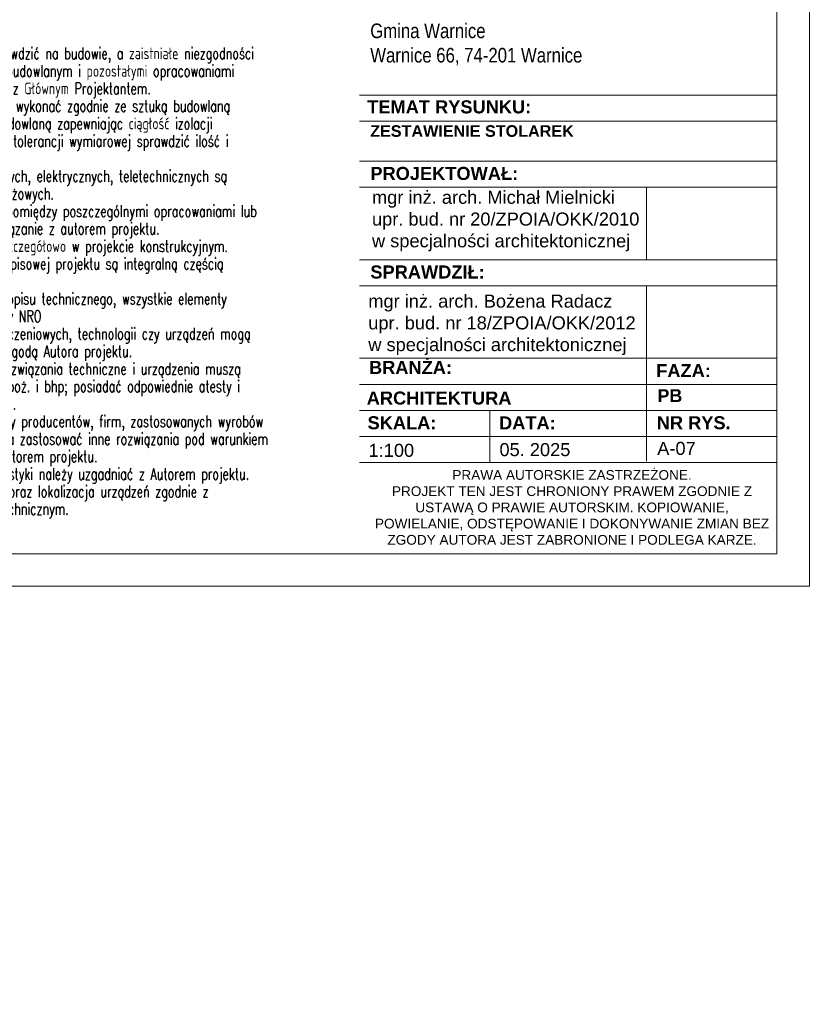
# Model space of a CAD drawing. Header units: millimetres. Extents: x 8949 to 18258, y -1077 to 30686.
# Tile 83 of 89: x 15275 to 16492, y 26798 to 28315. Entities that reach past the tile are written whole.
import ezdxf

# ---------------------------------------------------------------- set-up
doc = ezdxf.new("R2010")
doc.units = ezdxf.units.MM
doc.set_wipeout_variables(frame=1)
doc.layers.add('0A_TABELKA', color=7, linetype='Continuous', lineweight=0)
doc.layers.add('0Z_OPISY', color=7, linetype='Continuous', lineweight=9)
doc.styles.add('Arial', font='arial.ttf')
doc.styles.add('ARIAL 2', font='ARIALN.TTF')

msp = doc.modelspace()

# ---------------------------------------------------------------- texts
at = {"layer": '0Z_OPISY', "insert": (14874.1, 28299.4), "char_height": 18, "width": 852.173, "attachment_point": 1, "line_spacing_factor": 0.9, "style": 'ARIAL 2'}
msp.add_mtext('\\pi-48,l48,t48;{\\Fsimplex|c238;\\W0.7;\\~\\~ \\fArial|b0|i0|c238|p34;^I\\Fsimplex|c238;UWAGI:\\P1. \\fArial|b0|i0|c238|p34;^I\\Fsimplex|c238;Wszystkie wymiary i rzędne należy sprawdzić na budowie, a zaistniałe niezgodności pomiędzy projektem architektoniczno-budowlanym i pozostałymi opracowaniami branżowymi należy wyjaśnić i uzgodnić z Głównym Projektantem.\\P2. \\fArial|b0|i0|c238|p34;^I\\Fsimplex|c238;Wszystkie systemowe rozwiązania detali wykonać zgodnie ze sztuką budowlaną\\P3.\\fArial|b0|i0|c238|p34;^I\\Fsimplex|c238;Izolacje wykonać zgodnie ze sztuką budowlaną zapewniając ciągłość izolacji\\P4. \\fArial|b0|i0|c238|p34;^I\\Fsimplex|c238;Przed zamówieniem elementów o małej tolerancji wymiarowej sprawdzić ilość i wymiary otworów na budowie\\P5. \\fArial|b0|i0|c238|p34;^I\\Fsimplex|c238;Szczegółowe projekty instalacji sanitarnych, elektrycznych, teletechnicznych są tematem odpowiednich opracowań branżowych. \\P   \\fArial|b0|i0|c238|p34;^I\\Fsimplex|c238;W przypadku wystąpienia rozbieżności pomiędzy poszczególnymi opracowaniami lub braku informacji należy uzgodnić rozwiązanie z autorem projektu.\\P6. \\fArial|b0|i0|c238|p34;^I\\Fsimplex|c238;Elementy konstrukcyjne są określone szczegółowo w projekcie konstrukcyjnym.\\P7. \\fArial|b0|i0|c238|p34;^I\\Fsimplex|c238;Uwagi i opisy zamieszczone w części opisowej projektu są integralną częścią niniejszego opracowania.\\P8.\\~\\fArial|b0|i0|c238|p34;^I\\Fsimplex|c238;Zabezpieczenia pożarowe wykonać wg opisu technicznego, wszystkie elementy drewniane należy zabezpieczyć do klasy NRO\\P9.\\~\\fArial|b0|i0|c238|p34;^I\\Fsimplex|c238;Zmiany materiałów budowlanych, wykończeniowych, technologii czy urządzeń mogą być wprowadzane jedynie za pisemną zgodą Autora projektu.\\P10. ^IWszelkie materiały użyte w projekcie, rozwiązania techniczne i urządzenia muszą odpowiadać normom bezpieczeństwa ppoż. i bhp; posiadać odpowiednie atesty i aprobaty do stosowania w budownictwie.\\P11. ^IWszystkie wymienione w projekcie nazwy producentów, firm, zastosowanych wyrobów należy traktować jako modelowe. Można zastosować inne rozwiązania pod warunkiem że będą równoważne i uzgodnione z Autorem projektu.\\P12. ^IWszelkie elementy wykończenia i kolorystyki należy uzgadniać z Autorem projektu.\\P13. ^IProwadzenie poszczególnych instalacji oraz lokalizacja urządzeń zgodnie z projektami branżowymi oraz opisem technicznym.}', dxfattribs=at)

# ---------------------------------------------------------------- next in the draw order: wipeouts: each hides what was drawn before it
msp.add_wipeout([(15799, 27492.1), (15799, 28829.1), (16442.5, 28829.1), (16442.5, 27492.1)]).dxf.layer = '0A_TABELKA'

# ---------------------------------------------------------------- next in the draw order: linework, layer by layer
at = {"layer": '0A_TABELKA'}
for p, q in [((15799, 28199.2), (16442.5, 28199.2)), ((15799, 28159), (16442.5, 28159)), ((15799, 28097.2), (16442.5, 28097.2)), ((15799, 28097.2), (16442.5, 28097.2)), ((15799, 28097.2), (16442.5, 28097.2)), ((15799, 28057), (16442.5, 28057)), ((15799, 28057), (16442.5, 28057)), ((15799, 28057), (16442.5, 28057)), ((15799, 27945.3), (16442.5, 27945.3)), ((15799, 27945.3), (16442.5, 27945.3)), ((15799, 27905.1), (16442.5, 27905.1)), ((15799, 27905.1), (16442.5, 27905.1)), ((16241.4, 27905.1), (16241.4, 27634.6)), ((15799, 27793.5), (16442.5, 27793.5)), ((15799, 27793.5), (16442.5, 27793.5)), ((15799, 27753.2), (16442.5, 27753.2)), ((15799, 27713), (16442.5, 27713)), ((16000, 27713), (16000, 27632.6)), ((15799, 27672.8), (16442.5, 27672.8)), ((15799, 27632.6), (16442.5, 27632.6)), ((16442.5, 27492.1), (15799, 27492.1))]:
    msp.add_line(p, q, dxfattribs=at)
msp.add_lwpolyline([(16241.4, 27945.3), (16241.4, 28057)], dxfattribs=at)
at = {"layer": '0Z_OPISY'}
for points in [[(12292.5, 27442.1), (16492.5, 27442.1), (16492.5, 30412.1), (12292.5, 30412.1)], [(12342.5, 27492.1), (16442.5, 27492.1), (16442.5, 30362.1), (12342.5, 30362.1)]]:
    msp.add_lwpolyline(points, close=True, dxfattribs=at)

# ---------------------------------------------------------------- next in the draw order: texts
at = {"layer": '0A_TABELKA', "style": 'Arial'}
for s, insert, char_height, width, attachment_point in [('\\A1;\\pxql;{\\fArial Narrow|b0|i0|c238|p34;\\H1.03419x;Gmina Warnice\\P\\pq*;Warnice 66, 74-201 Warnice}', (15815.6, 28309.4), 21.78, 454.564, 1), ('{\\W1;\\fArial|b1|i0|c238|p34;TEMAT RYSUNKU:\\fArial Narrow|b1|i0|c238|p34;  }', (15811, 28191), 20.109, 380.26, 1), ('{\\fArial|b1|i0|c238|p34;ZESTAWIENIE STOLAREK}', (15815.5, 28152.6), 17.82, 460.39, 1), ('{\\fArial|b1|i0|c238|p34;\\W1;PROJEKTOWAŁ:}', (15815.8, 28088.4), 20.109, 28.891, 1), ('{\\fArial|b1|i0|c238|p34;\\W1;PROJEKTOWAŁ:}', (15815.8, 28088.4), 20.109, 28.891, 1), ('{\\W1;mgr inż. arch. Michał Mielnicki \\Pupr. bud. nr 20/ZPOIA/OKK/2010\\Pw specjalności architektonicznej}', (15818.3, 28051.6), 20.109, 467.068, 1), ('{\\fArial|b1|i0|c238|p34;SPRAWDZIŁ:}', (15815.8, 27936.5), 20.109, 28.891, 1), ('{\\W1;mgr inż. arch. Bożena Radacz\\Pupr. bud. nr 18/ZPOIA/OKK/2012\\Pw specjalności architektonicznej}', (15812.6, 27891.6), 20.109, 467.068, 1), ('{\\fArial|b1|i0|c238|p34;\\H1.102x;\\W1;BRANŻA:\\P\\fArial|b0|i0|c238|p34;\\H0.90744x;\\W0.8;\\P         }', (15813.7, 27789.3), 18.243, 26.051, 1), ('{\\fArial|b1|i0|c238|p34;\\H1.102x;\\W1;FAZA:\\P\\fArial|b0|i0|c238|p34;\\H0.90744x;\\W0.8;\\P\\pxi1.9692; }', (16256.5, 27784.5), 18.243, 14.381, 1), ('{\\fArial|b1|i0|c238|p34;\\W1;ARCHITEKTURA}', (15810.2, 27742.2), 20.109, 29.023, 1), ('{\\W1;\\fArial|b1|i0|c238|p34;PB}', (16258.3, 27745.8), 19.8, 29.023, 1), ('{\\fArial|b1|i0|c238|p34;\\W1;SKALA:}', (15811.5, 27704.1), 20.109, 10.203, 1), ('{\\fArial|b1|i0|c238|p34;\\W1;DATA:}', (16014.2, 27703.9), 20.109, 10.203, 1), ('{\\fArial|b1|i0|c238|p34;\\H1.102x;\\W1;NR RYS.\\P\\fArial|b0|i0|c238|p34;\\H0.90744x;\\W0.8; \\P   }', (16257.3, 27704.1), 18.243, 118.957, 1), ('{\\fArial|b0|i0|c161|p34;1:10\\fArial|b0|i0|c238|p34;0}', (15813, 27661.6), 20.109, 29.023, 1), ('05. 2025', (16014.8, 27662.7), 20.11, 134.321, 1), ('A-07', (16258, 27664.6), 20.11, 29.023, 1), ('{\\W1;PRAWA AUTORSKIE ZASTRZEŻONE.\\PPROJEKT TEN JEST CHRONIONY PRAWEM ZGODNIE Z USTAWĄ O PRAWIE AUTORSKIM. KOPIOWANIE, POWIELANIE, ODSTĘPOWANIE I DOKONYWANIE ZMIAN BEZ ZGODY AUTORA JEST ZABRONIONE I PODLEGA KARZE.}', (16126.7, 27563.5), 15, 615.974, 5)]:
    msp.add_mtext(s, dxfattribs=dict(at, insert=insert, char_height=char_height, width=width, attachment_point=attachment_point))

doc.saveas('drawing.dxf')
